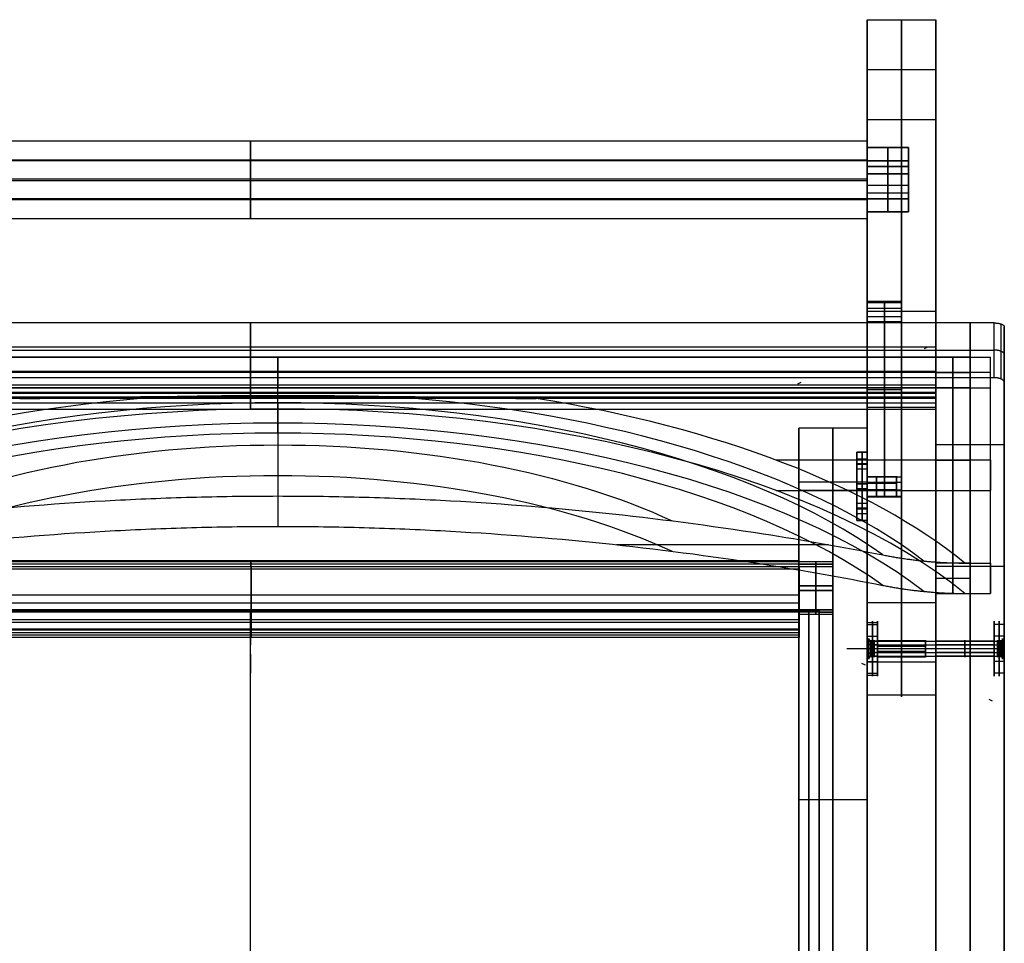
# Model space of a CAD drawing. Header units: millimetres. Extents: x -220 to 220, y -277 to 277.
# Tile 3 of 3: x -67 to 220, y 8 to 277. Entities that reach past the tile are written whole.
import ezdxf

# ---------------------------------------------------------------- set-up
doc = ezdxf.new("R2010")
doc.units = ezdxf.units.MM
doc.layers.add('Default', color=7, linetype='Continuous', true_color=0x000000)
doc.layers.add('Metal', color=7, linetype='Continuous', true_color=0x000000)

msp = doc.modelspace()

# ---------------------------------------------------------------- linework, layer by layer
at = {"layer": 'Default'}
for p, q in [((180, 262.5, 0.35), (180, 235.91, 92.55)), ((0, 230.15, 90.89), (0, 241.68, 94.21)), ((180, 239.75, 93.66), (192, 239.75, 93.66)), ((186, 228.67, 132.09), (186, 239.75, 93.66)), ((186, 239.75, 93.66), (186, 232.07, 91.44)), ((192, 239.75, 93.66), (192, 228.67, 132.09)), ((192, 232.07, 91.44), (192, 239.75, 93.66)), ((192, 235.91, 92.55), (-192, 235.91, 92.55)), ((180, 235.91, 92.55), (192, 235.91, 92.55)), ((192, 235.91, 92.55), (192, 224.83, 130.99)), ((180, 234.21, 112.88), (192, 234.21, 112.88)), ((192, 234.21, 112.88), (192, 226.53, 110.66)), ((0, 219.06, 129.32), (0, 230.59, 132.65)), ((192, 232.07, 91.44), (180, 232.07, 91.44)), ((186, 232.07, 91.44), (186, 220.98, 129.88)), ((192, 220.98, 129.88), (192, 232.07, 91.44)), ((192, 228.67, 132.09), (180, 228.67, 132.09)), ((186, 220.98, 129.88), (186, 228.67, 132.09)), ((192, 228.67, 132.09), (192, 220.98, 129.88)), ((192, 224.83, 130.99), (-192, 224.83, 130.99)), ((180, 226.53, 110.66), (192, 226.53, 110.66)), ((180, 224.83, 130.99), (180, 95.8, 578.46)), ((180, 224.83, 130.99), (192, 224.83, 130.99)), ((192, 220.98, 129.88), (180, 220.98, 129.88)), ((190, 194.84, 227.67), (180, 194.84, 227.67)), ((180, 194.58, 225.39), (190, 194.58, 225.39)), ((190, 192.79, 223.96), (180, 192.79, 223.96)), ((185, 143.58, 405.43), (185, 194.84, 227.67)), ((190, 194.84, 227.67), (190, 143.58, 405.43)), ((190, 139.87, 407.48), (190, 192.79, 223.96)), ((180, 190.51, 224.21), (190, 190.51, 224.21)), ((180, 190.11, 301.91), (180, 174.71, 297.47)), ((180, 189.07, 226.01), (190, 189.07, 226.01)), ((185, 189.07, 226.01), (185, 137.82, 403.76)), ((190, 137.82, 403.76), (190, 189.07, 226.01)), ((220, 171.26, 795.99), (220, 187.54, 787.52)), ((200, 182.75, 793.39), (200, 176.29, 780.97)), ((200, 175.82, 774.45), (200, 181.5, 771.49)), ((8, 178.6, 779.77), (8, 169.73, 784.39)), ((8, 166.59, 756.71), (8, 178.6, 779.77)), ((200, -219.26, 0.35), (200, 179.72, 766.78)), ((210, 178.6, 779.77), (200, 178.6, 779.77)), ((205, 178.6, 779.77), (205, 169.73, 784.39)), ((205, 118.57, 664.46), (205, 178.6, 779.77)), ((210, 169.73, 784.39), (210, 178.6, 779.77)), ((210, 178.6, 779.77), (210, 118.57, 664.46)), ((216, 169.73, 784.39), (216, 178.6, 779.77)), ((220, 89.16, 592.82), (220, 179.72, 766.78)), ((216, 174.16, 782.08), (-200, 174.16, 782.08)), ((200, 174.16, 782.08), (210, 174.16, 782.08)), ((210, 114.13, 666.77), (210, 174.16, 782.08)), ((216, 114.13, 666.77), (216, 174.16, 782.08)), ((8, 163.56, 772.55), (8, 169.73, 784.39)), ((210, 169.73, 784.39), (200, 169.73, 784.39)), ((205, 169.73, 784.39), (205, 109.7, 669.08)), ((210, 109.7, 669.08), (210, 169.73, 784.39)), ((180, 169.21, 316.55), (190, 169.21, 316.55)), ((180, 168.95, 295.81), (180, 163.21, 294.15)), ((190, 163.45, 314.89), (190, 169.21, 316.55)), ((180, 163.45, 314.89), (190, 163.45, 314.89)), ((160, 157.9, 402.96), (160, 118, 405.8)), ((180, 157.9, 402.96), (180, 150.92, 403.46)), ((180, 150.92, 403.46), (177, 150.92, 403.46)), ((177, 130.97, 404.88), (177, 150.92, 403.46)), ((216, 148.58, 722.12), (153.46, 148.58, 722.12)), ((200, 148.58, 722.12), (210, 148.58, 722.12)), ((210, 139.71, 726.73), (210, 148.58, 722.12)), ((216, 148.58, 722.12), (216, 139.71, 726.73)), ((180, 141.66, 414.14), (177, 141.66, 414.14)), ((177, 141.66, 414.14), (177, 140.23, 394.19)), ((190, 143.58, 405.43), (180, 143.58, 405.43)), ((180, 142.15, 407.22), (190, 142.15, 407.22)), ((8, 138.13, 654.28), (8, 129.26, 658.9)), ((153.46, 139.71, 726.73), (216, 139.71, 726.73)), ((180, 140.23, 394.19), (177, 140.23, 394.19)), ((190, 139.87, 407.48), (180, 139.87, 407.48)), ((180, 138.08, 406.05), (190, 138.08, 406.05)), ((200, 139.71, 726.73), (210, 139.71, 726.73)), ((190, 137.82, 403.76), (180, 137.82, 403.76)), ((180, 130.97, 404.88), (177, 130.97, 404.88)), ((180, 130.97, 404.88), (180, -274, 433.75)), ((168.7, 123.91, 661.68), (106.85, 123.91, 661.68)), ((170, 118.93, 418.77), (160, 118.93, 418.77)), ((160, 118.21, 408.8), (170, 118.21, 408.8)), ((165, 118.93, 418.77), (165, 104.96, 419.77)), ((165, 117.5, 398.82), (165, 118.93, 418.77)), ((170, 104.96, 419.77), (170, 118.93, 418.77)), ((170, 118.93, 418.77), (170, 117.5, 398.82)), ((170, 104.25, 409.79), (170, 118.21, 408.8)), ((170, 104.25, 409.79), (170, 118.21, 408.8)), ((210, 118.57, 664.46), (200, 118.57, 664.46)), ((205, 109.7, 669.08), (205, 118.57, 664.46)), ((210, 118.57, 664.46), (210, 109.7, 669.08)), ((216, 118.57, 664.46), (216, 109.7, 669.08)), ((170, 117.5, 398.82), (160, 117.5, 398.82)), ((165, 103.54, 399.82), (165, 117.5, 398.82)), ((170, 117.5, 398.82), (170, 103.54, 399.82)), ((200, 114.13, 666.77), (210, 114.13, 666.77)), ((160, 111.94, 419.27), (170, 111.94, 419.27)), ((160, 110.52, 399.32), (170, 110.52, 399.32)), ((160.18, 108.95, 419.48), (160.18, 109.24, 423.47)), ((170, 111.94, 419.27), (170, 110.52, 399.32)), ((170, 110.52, 399.32), (170, 111.94, 419.27)), ((200, 109.7, 669.08), (210, 109.7, 669.08)), ((160.18, 106.82, 389.55), (160.18, 107.53, 399.53)), ((0, -262.11, 445.94), (0, 104.96, 419.77)), ((0, -262.82, 435.96), (0, 104.25, 409.79)), ((160, 104.96, 419.77), (166, 104.96, 419.77)), ((166, 104.25, 409.79), (160, 104.25, 409.79)), ((160, 104.04, 406.8), (160, -277, 433.97)), ((170, 103.54, 399.82), (160, 103.54, 399.82)), ((160.18, 98.05, 407.22), (160.18, 104.04, 406.79)), ((163, 104.96, 419.77), (163, -262.11, 445.94)), ((163, -262.82, 435.96), (163, 104.25, 409.79)), ((165, 104.25, 409.79), (165, 103.54, 399.82)), ((166, 104.96, 419.77), (166, 104.25, 409.79)), ((166, -262.11, 445.94), (166, 104.96, 419.77)), ((166, 104.96, 419.77), (170, 104.96, 419.77)), ((166, 104.61, 414.78), (166, -262.46, 440.95)), ((166, 104.25, 409.79), (166, -262.82, 435.96)), ((166, 104.25, 409.79), (170, 104.25, 409.79)), ((170, 103.54, 399.82), (170, 104.96, 419.77)), ((180, 101.27, 588.36), (183, 101.27, 588.36)), ((183, 95.99, 586.84), (183, 101.27, 588.36)), ((220, 100.68, 582.45), (217, 100.68, 582.45)), ((217, 95.8, 584.99), (217, 100.68, 582.45)), ((180, 95.8, 578.46), (183, 95.8, 578.46)), ((183, 95.99, 586.84), (197, 95.99, 586.84)), ((183, 95.8, 578.46), (183, 94.28, 583.75)), ((197, 91.15, 585.56), (197, 96.01, 586.73)), ((217, 95.8, 584.99), (200, 95.8, 584.99)), ((220, 97.28, 593.24), (217, 97.28, 593.24)), ((217, 94.74, 588.37), (217, 97.28, 593.24)), ((183, 94.28, 583.75), (197, 94.28, 583.75)), ((183, 92.89, 588.55), (183, 91.37, 593.84)), ((183, 92.89, 588.55), (197, 92.89, 588.55)), ((197, 94.17, 583.72), (197, 93, 588.58)), ((217, 94.74, 588.37), (200, 94.74, 588.37)), ((217, 92.43, 583.93), (200, 92.43, 583.93)), ((217, 89.89, 579.05), (217, 92.43, 583.93)), ((180, 91.37, 593.84), (180, 89.71, 599.6)), ((180, 91.37, 593.84), (183, 91.37, 593.84)), ((183, 85.9, 583.93), (183, 91.18, 585.46)), ((183, 91.18, 585.46), (197, 91.18, 585.46)), ((217, 91.37, 587.3), (200, 91.37, 587.3)), ((217, 86.49, 589.84), (217, 91.37, 587.3)), ((220, 89.89, 579.05), (217, 89.89, 579.05)), ((220, 86.49, 589.84), (217, 86.49, 589.84)), ((180, 85.9, 583.93), (183, 85.9, 583.93)), ((220, -219.26, 0.35), (220, 85.59, 585.95))]:
    msp.add_line(p, q, dxfattribs=at)
at = {"layer": 'Default', "extrusion": (2.62568e-15, 0.461749, 0.887011)}
msp.add_lwpolyline([(-220, 184.14), (-219, 185.14), (-181, 185.14), (-180, 184.14)], dxfattribs=at)
at = {"layer": 'Default'}
msp.add_lwpolyline([(220, 93.58), (174, 93.58)], dxfattribs=at)
at = {"layer": 'Default', "extrusion": (1, 0, 0)}
for centre, radius in [((140.95, 404.17, 177), 10), ((140.95, 404.17, 180), 10), ((93.58, 586.15, 180), 8), ((93.58, 586.15, 183), 8), ((93.58, 586.15, 217), 8), ((93.58, 586.15, 220), 8), ((93.58, 586.15, 197), 2.5), ((93.58, 586.15, 200), 2.5)]:
    msp.add_circle(centre, radius, dxfattribs=at)
at = {"layer": 'Default', "extrusion": (-1, 0, 0)}
for centre, radius in [((-140.95, 404.17, -178.5), 10), ((-93.58, 586.15, -181.5), 8), ((-93.58, 586.15, -218.5), 8), ((-93.58, 586.15, -183), 2.5), ((-93.58, 586.15, -190), 2.5), ((-93.58, 586.15, -208.5), 2.5), ((-93.58, 586.15, -217), 2.5)]:
    msp.add_circle(centre, radius, dxfattribs=at)
at = {"layer": 'Default', "extrusion": (1, 0, 0)}
for centre, start, end in [((191.96, 226.84, 180), 286.0846, 16.0846), ((191.96, 226.84, 180), 196.0846, 286.0846), ((191.96, 226.84, 190), 286.0846, 16.0846), ((191.96, 226.84, 190), 196.0846, 286.0846), ((140.7, 404.6, 180), 16.0846, 106.0846), ((140.7, 404.6, 190), 16.0846, 106.0846), ((140.7, 404.6, 180), 106.0846, 196.0846), ((140.7, 404.6, 190), 106.0846, 196.0846)]:
    msp.add_arc(centre, 3, start, end, dxfattribs=at)
at = {"layer": 'Default', "extrusion": (-1, 0, 0)}
for centre, start, end in [((-191.96, 226.84, -185), 163.9154, 253.9154), ((-191.96, 226.84, -185), 253.9154, 343.9154), ((-140.7, 404.6, -185), 73.9154, 163.9154), ((-140.7, 404.6, -185), 343.9154, 73.9154)]:
    msp.add_arc(centre, 3, start, end, dxfattribs=at)
at = {"layer": 'Default', "extrusion": (0, -0.887011, 0.461749)}
for centre, start, end in [((8, 530.13, 200.97), 98.345, 148.8421), ((8, 530.13, 200.97), 31.1579, 81.655), ((8, 530.13, 210.97), 31.1579, 148.8421)]:
    msp.add_arc(centre, 220.33, start, end, dxfattribs=at)
at = {"layer": 'Default', "extrusion": (4.40203e-14, -0.887011, 0.461749)}
for centre in [(8, 530.13, 198.98), (8, 530.13, 208.98)]:
    msp.add_arc(centre, 210.19, 32.8454, 147.1546, dxfattribs=at)
at = {"layer": 'Default', "extrusion": (2.4758e-14, -0.887011, 0.461749)}
msp.add_arc((8, 530.13, 201.64), 230.65, 29.6205, 70.9352, dxfattribs=at)
at = {"layer": 'Default', "extrusion": (5.35405e-14, -0.887011, 0.461749)}
msp.add_arc((8, 530.13, 211.64), 230.65, 29.6205, 150.3795, dxfattribs=at)
at = {"layer": 'Default', "extrusion": (-1.21266e-13, 0.887011, -0.461749)}
for centre in [(-8, 530.13, -187.76), (-8, 530.13, -197.76)]:
    msp.add_arc(centre, 161.95, 44.7434, 135.2566, dxfattribs=at)
at = {"layer": 'Default'}
for points in [[(180, 277.07, 0.35), (180, 262.5, 0.35), (180, 247.93, 0.35)], [(180, 277.07, 0.35), (190, 277.07, 0.35), (200, 277.07, 0.35)], [(180, 107.04, 590.03), (180, 192.05, 295.19), (180, 277.07, 0.35)], [(190, 277.07, 0.35), (190, 262.5, 0.35), (190, 247.93, 0.35)], [(190, 107.04, 590.03), (190, 192.05, 295.19), (190, 277.07, 0.35)], [(200, 277.07, 0.35), (200, 262.5, 0.35), (200, 247.93, 0.35)], [(200, 107.04, 590.03), (200, 192.05, 295.19), (200, 277.07, 0.35)], [(180, 262.5, 0.35), (190, 262.5, 0.35), (200, 262.5, 0.35)], [(180, 247.93, 0.35), (190, 247.93, 0.35), (200, 247.93, 0.35)], [(180, 247.93, 0.35), (180, 164.03, 291.31), (180, 80.13, 582.27)], [(190, 247.93, 0.35), (190, 164.03, 291.31), (190, 80.13, 582.27)], [(200, 248.44, 0.35), (200, 176.9, 297.03), (200, 105.36, 593.72)], [(200, 247.93, 0.35), (200, 164.03, 291.31), (200, 80.13, 582.27)], [(180, 241.68, 94.21), (0, 241.68, 94.21), (-180, 241.68, 94.21)], [(0, 241.68, 94.21), (0, 236.13, 113.43), (0, 230.59, 132.65)], [(180, 239.75, 93.66), (180, 240.71, 93.94), (180, 241.68, 94.21)], [(180, 241.68, 94.21), (180, 236.13, 113.43), (180, 230.59, 132.65)], [(180, 240.71, 93.94), (180, 235.17, 113.15), (180, 229.63, 132.37)], [(180, 239.75, 93.66), (180, 234.21, 112.88), (180, 228.67, 132.09)], [(180, 232.07, 91.44), (180, 235.91, 92.55), (180, 239.75, 93.66)], [(192, 239.75, 93.66), (186, 239.75, 93.66), (180, 239.75, 93.66)], [(180, 239.75, 93.66), (180, 234.21, 112.88), (180, 228.67, 132.09)], [(186, 239.75, 93.66), (186, 234.21, 112.88), (186, 228.67, 132.09)], [(192, 232.07, 91.44), (192, 235.91, 92.55), (192, 239.75, 93.66)], [(192, 239.75, 93.66), (192, 234.21, 112.88), (192, 228.67, 132.09)], [(180, 236.13, 113.43), (0, 236.13, 113.43), (-180, 236.13, 113.43)], [(180, 234.21, 112.88), (180, 235.17, 113.15), (180, 236.13, 113.43)], [(192, 235.91, 92.55), (192, 230.37, 111.77), (192, 224.83, 130.99)], [(192, 234.21, 112.88), (186, 234.21, 112.88), (180, 234.21, 112.88)], [(192, 226.53, 110.66), (192, 230.37, 111.77), (192, 234.21, 112.88)], [(180, 230.59, 132.65), (0, 230.59, 132.65), (-180, 230.59, 132.65)], [(-180, 230.15, 90.89), (0, 230.15, 90.89), (180, 230.15, 90.89)], [(0, 230.15, 90.89), (0, 224.6, 110.11), (0, 219.06, 129.32)], [(180, 220.98, 129.88), (180, 226.53, 110.66), (180, 232.07, 91.44)], [(180, 230.15, 90.89), (180, 231.11, 91.17), (180, 232.07, 91.44)], [(180, 232.07, 91.44), (180, 226.53, 110.66), (180, 220.98, 129.88)], [(180, 232.07, 91.44), (186, 232.07, 91.44), (192, 232.07, 91.44)], [(180, 231.11, 91.17), (180, 225.56, 110.38), (180, 220.02, 129.6)], [(180, 228.67, 132.09), (180, 229.63, 132.37), (180, 230.59, 132.65)], [(180, 230.15, 90.89), (180, 224.6, 110.11), (180, 219.06, 129.32)], [(186, 232.07, 91.44), (186, 226.53, 110.66), (186, 220.98, 129.88)], [(192, 232.07, 91.44), (192, 226.53, 110.66), (192, 220.98, 129.88)], [(180, 228.67, 132.09), (180, 224.83, 130.99), (180, 220.98, 129.88)], [(192, 228.67, 132.09), (186, 228.67, 132.09), (180, 228.67, 132.09)], [(192, 220.98, 129.88), (192, 224.83, 130.99), (192, 228.67, 132.09)], [(-180, 224.6, 110.11), (0, 224.6, 110.11), (180, 224.6, 110.11)], [(180, 224.6, 110.11), (180, 225.56, 110.38), (180, 226.53, 110.66)], [(180, 226.53, 110.66), (186, 226.53, 110.66), (192, 226.53, 110.66)], [(-180, 219.06, 129.32), (0, 219.06, 129.32), (180, 219.06, 129.32)], [(180, 219.06, 129.32), (180, 220.02, 129.6), (180, 220.98, 129.88)], [(180, 220.98, 129.88), (186, 220.98, 129.88), (192, 220.98, 129.88)], [(180, 194.84, 227.67), (180, 169.21, 316.55), (180, 143.58, 405.43)], [(180, 192.05, 295.19), (190, 192.05, 295.19), (200, 192.05, 295.19)], [(200, 163.04, 294.75), (200, 176.66, 298.03), (200, 190.28, 301.32)], [(200, 188.61, 790.34), (0, 188.61, 790.34), (-200, 188.61, 790.34)], [(0, 172.64, 798.65), (0, 180.62, 794.5), (0, 188.61, 790.34)], [(0, 188.61, 790.34), (0, 181.5, 771.49), (0, 174.4, 752.65)], [(180, 137.82, 403.76), (180, 163.45, 314.89), (180, 189.07, 226.01)], [(200, 172.64, 798.65), (200, 180.62, 794.5), (200, 188.61, 790.34)], [(200, 188.61, 790.34), (200, 153.08, 696.1), (200, 117.55, 601.86)], [(217, 188.61, 790.34), (208.5, 188.61, 790.34), (200, 188.61, 790.34)], [(200, 172.64, 798.65), (200, 180.62, 794.5), (200, 188.61, 790.34)], [(200, 188.61, 790.34), (200, 181.5, 771.49), (200, 174.4, 752.65)], [(210, 172.64, 798.65), (210, 180.62, 794.5), (210, 188.61, 790.34)], [(210, 188.61, 790.34), (210, 153.08, 696.1), (210, 117.55, 601.86)], [(217, 172.64, 798.65), (217, 180.62, 794.5), (217, 188.61, 790.34)], [(219.12, 172.24, 797.88), (219.12, 180.27, 793.7), (219.12, 188.3, 789.52)], [(220, 187.54, 787.52), (220, 152.54, 694.69), (220, 117.55, 601.86)], [(200, 181.5, 771.49), (0, 181.5, 771.49), (-200, 181.5, 771.49)], [(200, 180.62, 794.5), (0, 180.62, 794.5), (-200, 180.62, 794.5)], [(200, 178.6, 779.77), (0, 178.6, 779.77), (-200, 178.6, 779.77)], [(-200, 178.6, 779.77), (8, 178.6, 779.77), (216, 178.6, 779.77)], [(0, 166.59, 756.71), (0, 172.59, 768.24), (0, 178.6, 779.77)], [(0, 178.6, 779.77), (0, 174.16, 782.08), (0, 169.73, 784.39)], [(217, 180.62, 794.5), (208.5, 180.62, 794.5), (200, 180.62, 794.5)], [(200, 118.57, 664.46), (200, 148.58, 722.12), (200, 178.6, 779.77)], [(200, 178.6, 779.77), (200, 174.16, 782.08), (200, 169.73, 784.39)], [(200, 166.59, 756.71), (200, 172.59, 768.24), (200, 178.6, 779.77)], [(200, 178.6, 779.77), (200, 174.16, 782.08), (200, 169.73, 784.39)], [(216, 118.57, 664.46), (216, 148.58, 722.12), (216, 178.6, 779.77)], [(200, 174.4, 752.65), (0, 174.4, 752.65), (-200, 174.4, 752.65)], [(200, 174.16, 782.08), (0, 174.16, 782.08), (-200, 174.16, 782.08)], [(200, 172.64, 798.65), (0, 172.64, 798.65), (-200, 172.64, 798.65)], [(200, 172.59, 768.24), (0, 172.59, 768.24), (-200, 172.59, 768.24)], [(0, 174.4, 752.65), (0, 170.49, 754.68), (0, 166.59, 756.71)], [(0, 163.41, 780.91), (0, 168.02, 789.78), (0, 172.64, 798.65)], [(200, 174.4, 752.65), (200, 170.49, 754.68), (200, 166.59, 756.71)], [(200, -242.93, 0.35), (200, -35.15, 399.5), (200, 172.64, 798.65)], [(217, 172.64, 798.65), (208.5, 172.64, 798.65), (200, 172.64, 798.65)], [(200, 163.41, 780.91), (200, 168.02, 789.78), (200, 172.64, 798.65)], [(210, -242.93, 0.35), (210, -35.15, 399.5), (210, 172.64, 798.65)], [(200, 170.49, 754.68), (0, 170.49, 754.68), (-200, 170.49, 754.68)], [(200, 169.73, 784.39), (0, 169.73, 784.39), (-200, 169.73, 784.39)], [(-200, 169.73, 784.39), (8, 169.73, 784.39), (216, 169.73, 784.39)], [(0, 169.73, 784.39), (0, 168.34, 781.73), (0, 166.95, 779.07)], [(200, 169.73, 784.39), (200, 139.71, 726.73), (200, 109.7, 669.08)], [(200, 169.73, 784.39), (200, 168.34, 781.73), (200, 166.95, 779.07)], [(216, 109.7, 669.08), (216, 139.71, 726.73), (216, 169.73, 784.39)], [(220, -242.93, 0.35), (220, -35.84, 398.17), (220, 171.26, 795.99)], [(200, 168.34, 781.73), (0, 168.34, 781.73), (-200, 168.34, 781.73)], [(200, 168.02, 789.78), (0, 168.02, 789.78), (-200, 168.02, 789.78)], [(200, 166.95, 779.07), (0, 166.95, 779.07), (-200, 166.95, 779.07)], [(48.04, 167.04, 756.48), (8, 167.04, 756.48), (-32.04, 167.04, 756.48)], [(0, 166.95, 779.07), (0, 165.18, 779.99), (0, 163.41, 780.91)], [(8, 167.48, 756.25), (8, 167.04, 756.48), (8, 166.59, 756.71)], [(200, 166.95, 779.07), (200, 165.18, 779.99), (200, 163.41, 780.91)], [(200, 166.59, 756.71), (0, 166.59, 756.71), (-200, 166.59, 756.71)], [(200, 165.18, 779.99), (0, 165.18, 779.99), (-200, 165.18, 779.99)], [(83.34, 166.59, 756.71), (8, 166.59, 756.71), (-67.34, 166.59, 756.71)], [(180, 164.03, 291.31), (190, 164.03, 291.31), (200, 164.03, 291.31)], [(200, 163.41, 780.91), (0, 163.41, 780.91), (-200, 163.41, 780.91)], [(180, 157.9, 402.96), (170, 157.9, 402.96), (160, 157.9, 402.96)], [(220, 153.08, 696.1), (210, 153.08, 696.1), (200, 153.08, 696.1)], [(180, 142.15, 421.13), (170, 142.15, 421.13), (160, 142.15, 421.13)], [(160, -275.79, 450.92), (160, -66.82, 436.02), (160, 142.15, 421.13)], [(170, -275.79, 450.92), (170, -66.82, 436.02), (170, 142.15, 421.13)], [(180, -272.79, 450.71), (180, -65.32, 435.92), (180, 142.15, 421.13)], [(180, 139.74, 387.21), (170, 139.74, 387.21), (160, 139.74, 387.21)], [(160, 139.74, 387.21), (160, 49.46, 393.65), (160, -40.81, 400.08)], [(170, 139.74, 387.21), (170, 49.46, 393.65), (170, -40.81, 400.08)], [(180, 139.74, 387.21), (180, 49.46, 393.65), (180, -40.81, 400.08)], [(170, 118.21, 408.8), (0, 118.21, 408.8), (-170, 118.21, 408.8)], [(160.18, 119.21, 422.76), (0.18, 119.21, 422.76), (-159.82, 119.21, 422.76)], [(160.18, 118.93, 418.77), (0.18, 118.93, 418.77), (-159.82, 118.93, 418.77)], [(0, 118.93, 418.77), (0, 118.21, 408.8), (0, 117.5, 398.82)], [(0.18, 99.26, 424.18), (0.18, 109.24, 423.47), (0.18, 119.21, 422.76)], [(0.18, 119.21, 422.76), (0.18, 119.07, 420.76), (0.18, 118.93, 418.77)], [(160, 104.96, 419.77), (160, 111.94, 419.27), (160, 118.93, 418.77)], [(160, 118.93, 418.77), (160, 118.21, 408.8), (160, 117.5, 398.82)], [(160.18, 99.26, 424.18), (160.18, 109.24, 423.47), (160.18, 119.21, 422.76)], [(160.18, 119.21, 422.76), (160.18, 119.07, 420.76), (160.18, 118.93, 418.77)], [(170, 118.93, 418.77), (165.09, 118.93, 418.77), (160.18, 118.93, 418.77)], [(160.18, 104.96, 419.77), (160.18, 111.94, 419.27), (160.18, 118.93, 418.77)], [(170, 118.93, 418.77), (170, 118.21, 408.8), (170, 117.5, 398.82)], [(170, 104.96, 419.77), (170, 111.94, 419.27), (170, 118.93, 418.77)], [(200, 109.7, 669.08), (200, 114.13, 666.77), (200, 118.57, 664.46)], [(208.51, 118.57, 664.46), (212.25, 118.57, 664.46), (216, 118.57, 664.46)], [(160.18, 117.5, 398.82), (0.18, 117.5, 398.82), (-159.82, 117.5, 398.82)], [(160.18, 116.79, 388.84), (0.18, 116.79, 388.84), (-159.82, 116.79, 388.84)], [(0.18, 117.5, 398.82), (0.18, 117.15, 393.83), (0.18, 116.79, 388.84)], [(0.18, 116.79, 388.84), (0.18, 106.82, 389.55), (0.18, 96.84, 390.26)], [(160, 117.5, 398.82), (160, 110.52, 399.32), (160, 103.54, 399.82)], [(170, 117.5, 398.82), (165.09, 117.5, 398.82), (160.18, 117.5, 398.82)], [(160.18, 117.5, 398.82), (160.18, 110.52, 399.32), (160.18, 103.54, 399.82)], [(160.18, 117.5, 398.82), (160.18, 117.15, 393.83), (160.18, 116.79, 388.84)], [(160.18, 116.79, 388.84), (160.18, 106.82, 389.55), (160.18, 96.84, 390.26)], [(170, 117.5, 398.82), (170, 110.52, 399.32), (170, 103.54, 399.82)], [(220, 117.55, 601.86), (210, 117.55, 601.86), (200, 117.55, 601.86)], [(200, 117.55, 601.86), (200, -39.02, 301.1), (200, -195.58, 0.35)], [(210, 117.55, 601.86), (210, -39.02, 301.1), (210, -195.58, 0.35)], [(220, 117.55, 601.86), (220, -39.02, 301.1), (220, -195.58, 0.35)], [(160.18, 109.24, 423.47), (0.18, 109.24, 423.47), (-159.82, 109.24, 423.47)], [(170, 111.94, 419.27), (165.09, 111.94, 419.27), (160.18, 111.94, 419.27)], [(170, 110.52, 399.32), (165.09, 110.52, 399.32), (160.18, 110.52, 399.32)], [(208.51, 109.7, 669.08), (212.25, 109.7, 669.08), (216, 109.7, 669.08)], [(160.18, 106.82, 389.55), (0.18, 106.82, 389.55), (-159.82, 106.82, 389.55)], [(180, 107.04, 590.03), (190, 107.04, 590.03), (200, 107.04, 590.03)], [(170, 104.25, 409.79), (0, 104.25, 409.79), (-170, 104.25, 409.79)], [(166, 104.96, 419.77), (0, 104.96, 419.77), (-166, 104.96, 419.77)], [(166, 104.61, 414.78), (0, 104.61, 414.78), (-166, 104.61, 414.78)], [(166, 104.25, 409.79), (0, 104.25, 409.79), (-166, 104.25, 409.79)], [(160.18, 104.96, 419.77), (0.18, 104.96, 419.77), (-159.82, 104.96, 419.77)], [(160.18, 104.25, 409.78), (0.18, 104.25, 409.78), (-159.82, 104.25, 409.78)], [(0, 104.25, 409.79), (0, 104.61, 414.78), (0, 104.96, 419.77)], [(0, 104.25, 409.78), (0, 104.61, 414.78), (0, 104.96, 419.77)], [(0.18, 104.96, 419.77), (0.18, 101.97, 419.98), (0.18, 98.98, 420.19)], [(0.18, 98.26, 410.21), (0.18, 101.26, 410), (0.18, 104.25, 409.78)], [(160, 104.96, 419.77), (160, -78.57, 432.85), (160, -262.11, 445.94)], [(160, -262.82, 435.96), (160, -79.28, 422.88), (160, 104.25, 409.79)], [(160, 103.54, 399.82), (160, 103.89, 404.81), (160, 104.25, 409.79)], [(170, 104.96, 419.77), (165.09, 104.96, 419.77), (160.18, 104.96, 419.77)], [(160.18, 104.96, 419.77), (160.18, 101.97, 419.98), (160.18, 98.98, 420.19)], [(160.18, 98.26, 410.21), (160.18, 101.26, 410), (160.18, 104.25, 409.78)], [(160.18, 103.54, 399.82), (160.18, 103.89, 404.8), (160.18, 104.25, 409.78)], [(170, 103.54, 399.82), (165.09, 103.54, 399.82), (160.18, 103.54, 399.82)], [(166, 104.25, 409.79), (166, 104.61, 414.78), (166, 104.96, 419.77)], [(166, -262.11, 445.94), (166, -78.57, 432.85), (166, 104.96, 419.77)], [(166, -262.46, 440.95), (166, -78.93, 427.87), (166, 104.61, 414.78)], [(166, -262.82, 435.96), (166, -79.28, 422.88), (166, 104.25, 409.79)], [(170, 103.54, 399.82), (170, 104.25, 409.79), (170, 104.96, 419.77)], [(160.18, 101.97, 419.98), (0.18, 101.97, 419.98), (-159.82, 101.97, 419.98)], [(160.18, 101.26, 410), (0.18, 101.26, 410), (-159.82, 101.26, 410)], [(160.18, 99.26, 424.18), (0.18, 99.26, 424.18), (-159.82, 99.26, 424.18)], [(160.18, 99.12, 422.19), (0.18, 99.12, 422.19), (-159.82, 99.12, 422.19)], [(160.18, 98.98, 420.19), (0.18, 98.98, 420.19), (-159.82, 98.98, 420.19)], [(160.18, 98.26, 410.21), (0.18, 98.26, 410.21), (-159.82, 98.26, 410.21)], [(0.18, 98.98, 420.19), (0.18, 99.12, 422.19), (0.18, 99.26, 424.18)], [(0.18, 96.84, 390.26), (0.18, 97.55, 400.24), (0.18, 98.26, 410.21)], [(160.18, 98.98, 420.19), (160.18, 99.12, 422.19), (160.18, 99.26, 424.18)], [(160.18, 96.84, 390.26), (160.18, 97.55, 400.24), (160.18, 98.26, 410.21)], [(160.18, 97.55, 400.24), (0.18, 97.55, 400.24), (-159.82, 97.55, 400.24)], [(160.18, 96.84, 390.26), (0.18, 96.84, 390.26), (-159.82, 96.84, 390.26)], [(180, 89.71, 599.6), (190, 89.71, 599.6), (200, 89.71, 599.6)], [(180, 80.13, 582.27), (190, 80.13, 582.27), (200, 80.13, 582.27)], [(180, 49.46, 393.65), (170, 49.46, 393.65), (160, 49.46, 393.65)]]:
    msp.add_open_spline(points, degree=2, dxfattribs=at)
for points, knots in [([(217, 188.61, 790.34), (217.08, 188.61, 790.34), (217.26, 188.61, 790.34), (217.52, 188.59, 790.3), (217.78, 188.57, 790.25), (218.04, 188.54, 790.17), (218.3, 188.5, 790.07), (218.55, 188.46, 789.94), (218.79, 188.4, 789.79), (219.02, 188.33, 789.61), (219.23, 188.26, 789.42), (219.41, 188.18, 789.21), (219.57, 188.09, 788.98), (219.71, 188, 788.74), (219.82, 187.91, 788.5), (219.9, 187.82, 788.25), (219.96, 187.73, 788), (219.99, 187.63, 787.76), (220, 187.57, 787.6), (220, 187.54, 787.52)], [0, 0, 0, 0, 0.253718, 0.515549, 0.784873, 1.060919, 1.342761, 1.629334, 1.919449, 2.211815, 2.505078, 2.797849, 3.08875, 3.376449, 3.659697, 3.937358, 4.208435, 4.472083, 4.727615, 4.727615, 4.727615, 4.727615]), ([(-67.34, 166.59, 756.71), (-64.2, 166.59, 756.71), (-61.06, 166.61, 756.7), (-54.78, 166.67, 756.67), (-51.64, 166.71, 756.65), (-45.36, 166.8, 756.6), (-42.23, 166.86, 756.57), (-37.52, 166.94, 756.53), (-35.95, 166.97, 756.51), (-32.81, 167.03, 756.48), (-31.24, 167.06, 756.47), (-26.53, 167.14, 756.42), (-23.39, 167.19, 756.4), (-17.11, 167.29, 756.34), (-13.98, 167.34, 756.32), (-7.7, 167.41, 756.28), (-4.56, 167.44, 756.27), (1.72, 167.47, 756.25), (4.86, 167.48, 756.25), (8, 167.48, 756.25), (11.14, 167.48, 756.25), (14.28, 167.47, 756.25), (20.56, 167.44, 756.27), (23.7, 167.41, 756.28), (29.98, 167.34, 756.32), (33.11, 167.29, 756.34), (39.39, 167.19, 756.4), (42.53, 167.14, 756.42), (47.24, 167.06, 756.47), (48.81, 167.03, 756.48), (51.95, 166.97, 756.51), (53.52, 166.94, 756.53), (58.23, 166.86, 756.57), (61.36, 166.8, 756.6), (67.64, 166.71, 756.65), (70.78, 166.67, 756.67), (77.06, 166.61, 756.7), (80.2, 166.59, 756.71), (83.34, 166.59, 756.71)], [0, 0, 0, 0, 9.418171, 9.418171, 18.836574, 18.836574, 28.254992, 28.254992, 32.964214, 32.964214, 37.673435, 37.673435, 47.091909, 47.091909, 56.510389, 56.510389, 65.928935, 65.928935, 75.34754, 75.34754, 75.34754, 84.765828, 84.765828, 94.184201, 94.184201, 103.602612, 103.602612, 113.021069, 113.021069, 117.730291, 117.730291, 122.439513, 122.439513, 131.857957, 131.857957, 141.276491, 141.276491, 150.69508, 150.69508, 150.69508, 150.69508]), ([(-168.59, 120.93, 663.23), (-157, 123.21, 662.04), (-145.37, 125.27, 660.97), (-118.1, 129.55, 658.74), (-102.44, 131.59, 657.68), (-71.01, 134.86, 655.98), (-55.24, 136.08, 655.34), (-31.54, 137.31, 654.7), (-23.64, 137.62, 654.54), (-7.82, 138.03, 654.33), (0.09, 138.13, 654.28), (8, 138.13, 654.28), (15.91, 138.13, 654.28), (23.82, 138.03, 654.33), (39.64, 137.62, 654.54), (47.54, 137.31, 654.7), (71.24, 136.08, 655.34), (87.01, 134.86, 655.98), (118.44, 131.59, 657.68), (134.1, 129.55, 658.74), (161.37, 125.27, 660.97), (173, 123.21, 662.04), (184.59, 120.93, 663.23)], [160.370761, 160.370761, 160.370761, 160.370761, 195.969184, 195.969184, 243.444777, 243.444777, 290.92037, 290.92037, 314.656904, 314.656904, 338.393438, 338.393438, 338.393438, 362.129972, 362.129972, 385.866506, 385.866506, 433.342099, 433.342099, 480.817691, 480.817691, 516.416114, 516.416114, 516.416114, 516.416114]), ([(-168.59, 112.06, 667.85), (-157, 114.34, 666.66), (-145.37, 116.4, 665.59), (-118.1, 120.68, 663.36), (-102.44, 122.72, 662.3), (-71.01, 125.99, 660.6), (-55.24, 127.21, 659.96), (-31.54, 128.44, 659.32), (-23.64, 128.75, 659.16), (-7.82, 129.16, 658.95), (0.09, 129.26, 658.9), (8, 129.26, 658.9), (15.91, 129.26, 658.9), (23.82, 129.16, 658.95), (39.64, 128.75, 659.16), (47.54, 128.44, 659.32), (71.24, 127.21, 659.96), (87.01, 125.99, 660.6), (118.44, 122.72, 662.3), (134.1, 120.68, 663.36), (161.37, 116.4, 665.59), (173, 114.34, 666.66), (184.59, 112.06, 667.85)], [-79.151356, -79.151356, -79.151356, -79.151356, -43.552933, -43.552933, 3.922659, 3.922659, 51.398252, 51.398252, 75.134786, 75.134786, 98.87132, 98.87132, 98.87132, 122.607854, 122.607854, 146.344388, 146.344388, 193.819981, 193.819981, 241.295574, 241.295574, 276.893997, 276.893997, 276.893997, 276.893997]), ([(184.59, 120.93, 663.23), (185.05, 120.84, 663.28), (185.98, 120.66, 663.37), (187.39, 120.41, 663.5), (188.79, 120.17, 663.63), (190.2, 119.95, 663.74), (191.61, 119.75, 663.85), (193.02, 119.56, 663.95), (194.43, 119.39, 664.04), (195.84, 119.23, 664.12), (197.25, 119.09, 664.19), (198.67, 118.97, 664.25), (200.08, 118.86, 664.31), (201.49, 118.77, 664.36), (202.9, 118.7, 664.39), (204.3, 118.64, 664.42), (205.71, 118.6, 664.45), (207.11, 118.57, 664.46), (208.04, 118.57, 664.46), (208.51, 118.57, 664.46)], [516.416114, 516.416114, 516.416114, 516.416114, 517.84679, 519.277225, 520.707037, 522.135997, 523.563875, 524.990447, 526.41549, 527.838784, 529.260114, 530.679265, 532.096028, 533.510198, 534.92157, 536.329946, 537.735132, 539.136935, 540.53517, 540.53517, 540.53517, 540.53517]), ([(184.59, 112.06, 667.85), (185.05, 111.97, 667.9), (185.98, 111.79, 667.99), (187.39, 111.54, 668.12), (188.79, 111.3, 668.24), (190.2, 111.08, 668.36), (191.61, 110.88, 668.47), (193.02, 110.69, 668.56), (194.43, 110.52, 668.65), (195.84, 110.36, 668.73), (197.25, 110.22, 668.81), (198.67, 110.1, 668.87), (200.08, 109.99, 668.93), (201.49, 109.9, 668.97), (202.9, 109.83, 669.01), (204.3, 109.77, 669.04), (205.71, 109.73, 669.06), (207.11, 109.7, 669.08), (208.04, 109.7, 669.08), (208.51, 109.7, 669.08)], [276.893997, 276.893997, 276.893997, 276.893997, 278.324672, 279.755107, 281.18492, 282.613879, 284.041758, 285.46833, 286.893373, 288.316667, 289.737996, 291.157148, 292.573911, 293.98808, 295.399452, 296.807829, 298.213014, 299.614818, 301.013052, 301.013052, 301.013052, 301.013052])]:
    msp.add_open_spline(points, degree=3, knots=knots, dxfattribs=at)
for points, weights in [([(217, 180.78, 794.42), (220, 180.78, 794.42), (220, 179.4, 791.75)], [1, 0.707106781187, 1]), ([(220, 171.26, 795.99), (220, 172.64, 798.65), (217, 172.64, 798.65)], [1, 0.707106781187, 1]), ([(8, 165.34, 748.55), (8, 166.22, 752.45), (8, 167.48, 756.25)], [1, 0.996773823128, 0.996039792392]), ([(8, 165.34, 748.55), (8, 154.56, 700.6), (8, 138.13, 654.28)], [0.999198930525, 0.995527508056, 0.995418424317]), ([(8, 156.47, 753.17), (8, 158.76, 763.32), (8, 163.56, 772.55)], [1, 0.991647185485, 1]), ([(8, 156.47, 753.17), (8, 145.69, 705.22), (8, 129.26, 658.9)], [0.999198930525, 0.995527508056, 0.995418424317])]:
    msp.add_rational_spline(points, weights, degree=2, dxfattribs=at)
for points, knots in [([(160, 142.15, 421.13), (160, 159.11, 419.92), (160, 157.9, 402.96), (160, 156.69, 386), (160, 139.74, 387.21)], [675.539851, 675.539851, 675.539851, 702.243389, 702.243389, 728.946926, 728.946926, 728.946926]), ([(170, 142.15, 421.13), (170, 159.11, 419.92), (170, 157.9, 402.96), (170, 156.69, 386), (170, 139.74, 387.21)], [675.539851, 675.539851, 675.539851, 702.243389, 702.243389, 728.946926, 728.946926, 728.946926]), ([(180, 142.15, 421.13), (180, 159.11, 419.92), (180, 157.9, 402.96), (180, 156.69, 386), (180, 139.74, 387.21)], [675.539851, 675.539851, 675.539851, 702.243389, 702.243389, 728.946926, 728.946926, 728.946926]), ([(180, 80.13, 582.27), (180, 76.25, 595.72), (180, 89.71, 599.6), (180, 103.16, 603.48), (180, 107.04, 590.03)], [-657.688838, -657.688838, -657.688838, -635.697689, -635.697689, -613.706541, -613.706541, -613.706541]), ([(190, 80.13, 582.27), (190, 76.25, 595.72), (190, 89.71, 599.6), (190, 103.16, 603.48), (190, 107.04, 590.03)], [-657.688838, -657.688838, -657.688838, -635.697689, -635.697689, -613.706541, -613.706541, -613.706541]), ([(200, 80.13, 582.27), (200, 76.25, 595.72), (200, 89.71, 599.6), (200, 103.16, 603.48), (200, 107.04, 590.03)], [-657.688838, -657.688838, -657.688838, -635.697689, -635.697689, -613.706541, -613.706541, -613.706541])]:
    msp.add_rational_spline(points, [1, 0.707106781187, 1, 0.707106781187, 1], degree=2, knots=knots, dxfattribs=at)
at = {"layer": 'Metal'}
for p, q in [((177, 149, 403.59), (177, 150.92, 403.46)), ((180, 149, 403.59), (180, 150.92, 403.46)), ((177, 149, 403.59), (180, 149, 403.59)), ((177, 147.61, 405.2), (180, 147.61, 405.2)), ((177, 147.4, 402.21), (180, 147.4, 402.21)), ((177, 136.04, 404.52), (177, 146.01, 403.81)), ((177, 146.01, 403.81), (180, 146.01, 403.81)), ((180, 143.94, 403.96), (180, 146.01, 403.81)), ((188.5, 137.95, 404.38), (188.5, 143.94, 403.96)), ((177, 141.66, 414.14), (177, 140.23, 394.19)), ((180, 141.66, 414.14), (180, 141.16, 407.16)), ((188.5, 141.16, 407.16), (188.5, 140.73, 401.18)), ((180, 140.73, 401.18), (180, 140.23, 394.19)), ((180, 136.04, 404.52), (180, 137.95, 404.38)), ((177, 136.04, 404.52), (180, 136.04, 404.52)), ((177, 134.65, 406.12), (180, 134.65, 406.12)), ((177, 134.43, 403.13), (180, 134.43, 403.13)), ((177, 130.97, 404.88), (177, 133.04, 404.73)), ((177, 133.04, 404.73), (180, 133.04, 404.73)), ((180, 130.97, 404.88), (180, 133.04, 404.73)), ((180, 90.48, 587.76), (180, 96.69, 584.53)), ((180, 91.97, 583.04), (180, 95.2, 589.25)), ((220, 90.48, 587.76), (220, 96.69, 584.53)), ((220, 95.2, 589.25), (220, 91.97, 583.04))]:
    msp.add_line(p, q, dxfattribs=at)
at = {"layer": 'Metal', "extrusion": (1, 0, 0)}
for points in [[(96.69, 584.53), (100.68, 582.45)], [(100.68, 582.45), (95.8, 584.99)], [(100.68, 582.45), (95.8, 584.99)], [(96.69, 584.53), (100.68, 582.45)], [(95.2, 589.25), (97.28, 593.24)], [(97.28, 593.24), (94.74, 588.37)], [(97.28, 593.24), (94.74, 588.37)], [(95.2, 589.25), (97.28, 593.24)], [(91.97, 583.04), (89.89, 579.05)], [(89.89, 579.05), (92.43, 583.93)], [(89.89, 579.05), (92.43, 583.93)], [(91.97, 583.04), (89.89, 579.05)], [(90.48, 587.76), (86.49, 589.84)], [(86.49, 589.84), (91.37, 587.3)], [(86.49, 589.84), (91.37, 587.3)], [(90.48, 587.76), (86.49, 589.84)]]:
    msp.add_lwpolyline(points, dxfattribs=at)
at = {"layer": 'Metal'}
for points in [[(180, 100.68), (183, 100.68)], [(220, 100.68), (217, 100.68)], [(180, 97.28), (183, 97.28)], [(183, 95.8), (181, 95.8)], [(220, 97.28), (217, 97.28)], [(217, 95.8), (219, 95.8)], [(183, 94.74), (181, 94.74)], [(183, 92.43), (181, 92.43)], [(217, 94.74), (219, 94.74)], [(217, 92.43), (219, 92.43)], [(180, 89.89), (183, 89.89)], [(183, 91.37), (181, 91.37)], [(217, 91.37), (219, 91.37)], [(220, 89.89), (217, 89.89)], [(180, 86.49), (183, 86.49)], [(220, 86.49), (217, 86.49)]]:
    msp.add_lwpolyline(points, dxfattribs=at)
at = {"layer": 'Metal', "extrusion": (-0.244261, 0.216662, 0.945195)}
for points in [[(-191.78, 258.9), (-191.78, 257.49)], [(-213.68, 289.31), (-213.68, 290.72)]]:
    msp.add_lwpolyline(points, dxfattribs=at)
at = {"layer": 'Metal', "extrusion": (0.244261, 0.945195, -0.216662)}
for points in [[(-151.54, 604.08), (-150.46, 604.98)], [(-188.91, 601.32), (-189.99, 600.41)]]:
    msp.add_lwpolyline(points, dxfattribs=at)
at = {"layer": 'Metal', "extrusion": (0.244261, 0.216662, 0.945195)}
for points in [[(-73.65, -23.94), (-73.65, -25.35)], [(-51.76, 6.47), (-51.76, 7.88)]]:
    msp.add_lwpolyline(points, dxfattribs=at)
at = {"layer": 'Metal', "extrusion": (-0.244261, 0.945195, -0.216662)}
for points in [[(-235.74, 582.39), (-236.82, 583.3)], [(-198.37, 579.64), (-197.29, 578.73)]]:
    msp.add_lwpolyline(points, dxfattribs=at)
at = {"layer": 'Metal', "extrusion": (-1, 0, 0)}
for centre, radius in [((-147.51, 403.7, -177), 1.5), ((-147.51, 403.7, -180), 1.5), ((-134.54, 404.63, -177), 1.5), ((-134.54, 404.63, -180), 1.5), ((-93.58, 586.15, -217), 8), ((-93.58, 586.15, -218.5), 8), ((-93.58, 586.15, -220), 8), ((-93.58, 586.15, -217), 5.25), ((-93.58, 586.15, -220), 5.75), ((-93.58, 586.15, -180), 3.5), ((-93.58, 586.15, -217), 2.5), ((-93.58, 586.15, -218), 2.5), ((-93.58, 586.15, -219), 2.5), ((-93.58, 586.15, -219.5), 3), ((-93.58, 586.15, -220), 3.5)]:
    msp.add_circle(centre, radius, dxfattribs=at)
at = {"layer": 'Metal', "extrusion": (1, 0, 0)}
for centre, radius in [((147.51, 403.7, 178.5), 1.5), ((134.54, 404.63, 178.5), 1.5), ((93.58, 586.15, 180), 8), ((93.58, 586.15, 181.5), 8), ((93.58, 586.15, 183), 8), ((93.58, 586.15, 180), 5.75), ((93.58, 586.15, 183), 5.25), ((93.58, 586.15, 180), 3.5), ((93.58, 586.15, 180.5), 3), ((93.58, 586.15, 180.5), 3), ((93.58, 586.15, 181), 2.5), ((93.58, 586.15, 181), 2.5), ((93.58, 586.15, 182), 2.5), ((93.58, 586.15, 183), 2.5), ((93.58, 586.15, 200), 2.5), ((93.58, 586.15, 219), 2.5), ((93.58, 586.15, 219.5), 3), ((93.58, 586.15, 220), 3.5)]:
    msp.add_circle(centre, radius, dxfattribs=at)
at = {"layer": 'Metal'}
for points, knots in [([(177, 141.66, 414.14), (177, 131.68, 414.85), (177, 130.97, 404.88), (177, 130.26, 394.91), (177, 140.23, 394.19), (177, 150.21, 393.48), (177, 150.92, 403.46), (177, 151.63, 413.43), (177, 141.66, 414.14)], [-62.831853, -62.831853, -62.831853, -47.12389, -47.12389, -31.415927, -31.415927, -15.707963, -15.707963, 0, 0, 0]), ([(178.5, 141.66, 414.14), (178.5, 131.68, 414.85), (178.5, 130.97, 404.88), (178.5, 130.26, 394.91), (178.5, 140.23, 394.19), (178.5, 150.21, 393.48), (178.5, 150.92, 403.46), (178.5, 151.63, 413.43), (178.5, 141.66, 414.14)], [-62.831853, -62.831853, -62.831853, -47.12389, -47.12389, -31.415927, -31.415927, -15.707963, -15.707963, 0, 0, 0]), ([(180, 141.66, 414.14), (180, 131.68, 414.85), (180, 130.97, 404.88), (180, 130.26, 394.91), (180, 140.23, 394.19), (180, 150.21, 393.48), (180, 150.92, 403.46), (180, 151.63, 413.43), (180, 141.66, 414.14)], [-62.831853, -62.831853, -62.831853, -47.12389, -47.12389, -31.415927, -31.415927, -15.707963, -15.707963, 0, 0, 0]), ([(180, 143.79, 405.14), (180, 142.82, 407.97), (180, 139.98, 407.01), (180, 137.14, 406.04), (180, 138.11, 403.2), (180, 139.07, 400.36), (180, 141.91, 401.33), (180, 144.75, 402.3), (180, 143.79, 405.14)], [-18.846563, -18.846563, -18.846563, -14.134922, -14.134922, -9.423281, -9.423281, -4.711641, -4.711641, 0, 0, 0]), ([(182.75, 143.79, 405.14), (182.75, 142.82, 407.97), (182.75, 139.98, 407.01), (182.75, 137.14, 406.04), (182.75, 138.11, 403.2), (182.75, 139.07, 400.36), (182.75, 141.91, 401.33), (182.75, 144.75, 402.3), (182.75, 143.79, 405.14)], [-18.846563, -18.846563, -18.846563, -14.134922, -14.134922, -9.423281, -9.423281, -4.711641, -4.711641, 0, 0, 0]), ([(188.5, 143.79, 405.14), (188.5, 142.82, 407.97), (188.5, 139.98, 407.01), (188.5, 137.14, 406.04), (188.5, 138.11, 403.2), (188.5, 139.07, 400.36), (188.5, 141.91, 401.33), (188.5, 144.75, 402.3), (188.5, 143.79, 405.14)], [-18.846563, -18.846563, -18.846563, -14.134922, -14.134922, -9.423281, -9.423281, -4.711641, -4.711641, 0, 0, 0])]:
    msp.add_rational_spline(points, [1, 0.707106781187, 1, 0.707106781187, 1, 0.707106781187, 1, 0.707106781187, 1], degree=2, knots=knots, dxfattribs=at)
for points in [[(177, 150.92, 403.46), (178.5, 150.92, 403.46), (180, 150.92, 403.46)], [(180, 143.79, 405.14), (184.25, 143.79, 405.14), (188.5, 143.79, 405.14)], [(177, 141.66, 414.14), (178.5, 141.66, 414.14), (180, 141.66, 414.14)], [(180, 141.91, 401.33), (184.25, 141.91, 401.33), (188.5, 141.91, 401.33)], [(177, 140.23, 394.19), (178.5, 140.23, 394.19), (180, 140.23, 394.19)], [(180, 139.98, 407.01), (184.25, 139.98, 407.01), (188.5, 139.98, 407.01)], [(180, 138.11, 403.2), (184.25, 138.11, 403.2), (188.5, 138.11, 403.2)], [(177, 130.97, 404.88), (178.5, 130.97, 404.88), (180, 130.97, 404.88)], [(180, 96.69, 584.53), (180.5, 96.25, 584.76), (181, 95.8, 584.99)], [(180, 95.2, 589.25), (180.5, 94.97, 588.81), (181, 94.74, 588.37)], [(181, 95.8, 584.99), (200, 95.8, 584.99), (219, 95.8, 584.99)], [(219, 95.8, 584.99), (219.5, 96.25, 584.76), (220, 96.69, 584.53)], [(219, 94.74, 588.37), (219.5, 94.97, 588.81), (220, 95.2, 589.25)], [(180, 91.97, 583.04), (180.5, 92.2, 583.49), (181, 92.43, 583.93)], [(181, 94.74, 588.37), (200, 94.74, 588.37), (219, 94.74, 588.37)], [(181, 92.43, 583.93), (200, 92.43, 583.93), (219, 92.43, 583.93)], [(219, 92.43, 583.93), (219.5, 92.2, 583.49), (220, 91.97, 583.04)], [(180, 90.48, 587.76), (180.5, 90.92, 587.53), (181, 91.37, 587.3)], [(181, 91.37, 587.3), (200, 91.37, 587.3), (219, 91.37, 587.3)], [(219, 91.37, 587.3), (219.5, 90.92, 587.53), (220, 90.48, 587.76)]]:
    msp.add_open_spline(points, degree=2, dxfattribs=at)

doc.saveas('drawing.dxf')
